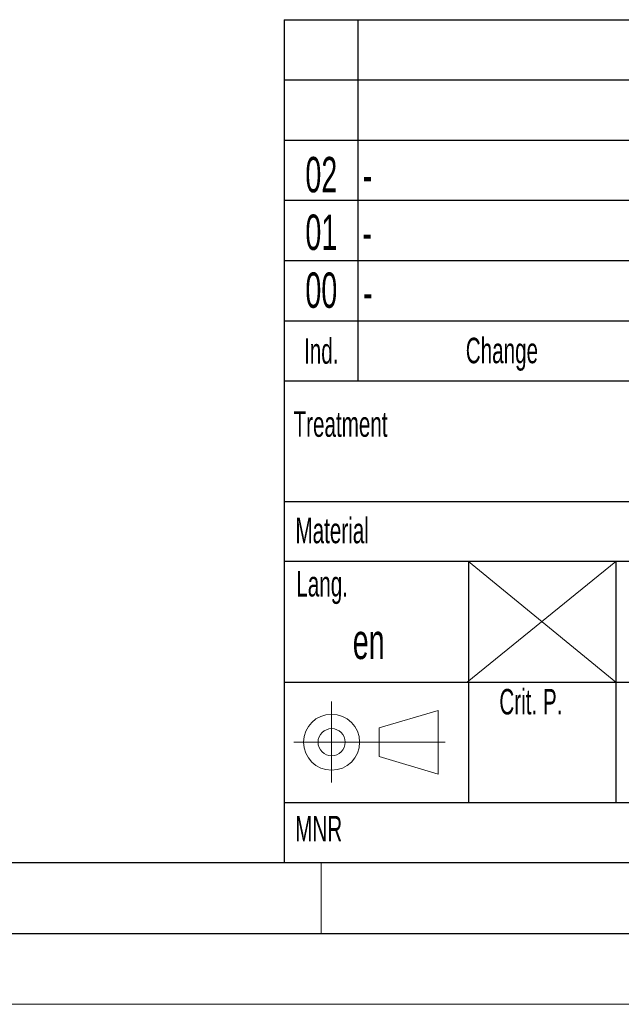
# Model space of a CAD drawing. Header units: millimetres. Extents: x 0 to 1262, y 0 to 420.
# Tile 17 of 100: x 381 to 423, y 0 to 70. Entities that reach past the tile are written whole.
import ezdxf

# ---------------------------------------------------------------- set-up
doc = ezdxf.new("R2010")
doc.units = ezdxf.units.MM
doc.layers.add('FORMAT', color=7, linetype='Continuous')
doc.layers.add('SLD-0', color=7, linetype='Continuous')
doc.styles.add('SLDTEXTSTYLE1', font='TXT', dxfattribs={"width": 0.605})

msp = doc.modelspace()

# ---------------------------------------------------------------- linework, layer by layer
at = {"color": 7, "linetype": 'Continuous', "lineweight": 18}
for p, q in [((402.000041, 10.000053), (402.000041, 5.000053)), ((0.000041, 0.000053), (594.000041, 0.000053))]:
    msp.add_line(p, q, dxfattribs=at)
at = {"layer": 'FORMAT'}
for p, q in [((399.400041, 69.500053), (399.400041, 10.000053)), ((399.400041, 69.500053), (584.000041, 69.500053)), ((399.400041, 69.500053), (584.000041, 69.500053)), ((399.400041, 69.500053), (584.000041, 69.500053)), ((404.600041, 69.500053), (404.600041, 44.000053)), ((399.400041, 65.250053), (584.000041, 65.250053)), ((399.400041, 65.250053), (584.000041, 65.250053)), ((399.400041, 61.000053), (584.000041, 61.000053)), ((399.400041, 56.750053), (584.000041, 56.750053)), ((399.400041, 52.500053), (584.000041, 52.500053)), ((399.400041, 48.250053), (584.000041, 48.250053)), ((399.400041, 44.000053), (584.000041, 44.000053)), ((399.400041, 35.500053), (584.000041, 35.500053)), ((443.600041, 31.250053), (399.400041, 31.250053)), ((412.400041, 31.250053), (412.400041, 14.250053)), ((422.800041, 31.250053), (422.800041, 14.250053)), ((399.400041, 22.750053), (443.600041, 22.750053)), ((399.400041, 14.250053), (443.600041, 14.250053)), ((20.000041, 10.000053), (584.000041, 10.000053)), ((399.400041, 10.000053), (584.000041, 10.000053)), ((15.000041, 5.000053), (589.000041, 5.000053))]:
    msp.add_line(p, q, dxfattribs=at)
at = {"layer": 'FORMAT', "lineweight": 18}
for p, q in [((412.315296, 22.750053), (422.800041, 31.250053)), ((412.400041, 31.250053), (422.800041, 22.750053)), ((402.744519, 21.364258), (402.744519, 15.647337)), ((406.095149, 19.503973), (410.253999, 20.750053)), ((410.253999, 16.250053), (410.253999, 20.750053)), ((406.095149, 19.503973), (406.095149, 17.496133)), ((400.078424, 18.500053), (410.766581, 18.500053)), ((406.095149, 17.496133), (410.253999, 16.250053))]:
    msp.add_line(p, q, dxfattribs=at)
for radius in [1.97727, 0.958913]:
    msp.add_circle((402.744519, 18.500053), radius, dxfattribs=at)
at = {"layer": 'SLD-0'}
msp.add_line((399.400041, 10.000053), (584.000041, 10.000053), dxfattribs=at)

# ---------------------------------------------------------------- texts
at = {"layer": 'FORMAT', "style": 'SLDTEXTSTYLE1'}
for s, insert, char_height, attachment_point in [('02', (402.016464, 59.814334), 2.5, 2), ('-', (404.93302, 59.777629), 2.5, 1), ('01', (402.016464, 55.747419), 2.5, 2), ('-', (404.922497, 55.722946), 2.5, 1), ('00', (402.016464, 51.659727), 2.5, 2), ('-', (404.951069, 51.50087), 2.5, 1), ('Ind.', (402.01027, 47.016635), 1.8, 2), ('Change', (412.208838, 47.050817), 1.8, 1), ('Treatment', (400.05418, 41.856597), 1.8, 1), ('Material', (400.191116, 34.344198), 1.8, 1), ('Lang.', (400.252735, 30.584573), 1.8, 1), ('Crit. P.', (414.578676, 22.258801), 1.8, 1), ('MNR', (400.171278, 13.295262), 1.8, 1)]:
    msp.add_mtext(s, dxfattribs=dict(at, insert=insert, char_height=char_height, attachment_point=attachment_point))
at = {"layer": 'SLD-0', "insert": (404.233367, 26.870372), "char_height": 2.5, "attachment_point": 1, "style": 'SLDTEXTSTYLE1'}
msp.add_mtext('en', dxfattribs=at)

doc.saveas('drawing.dxf')
